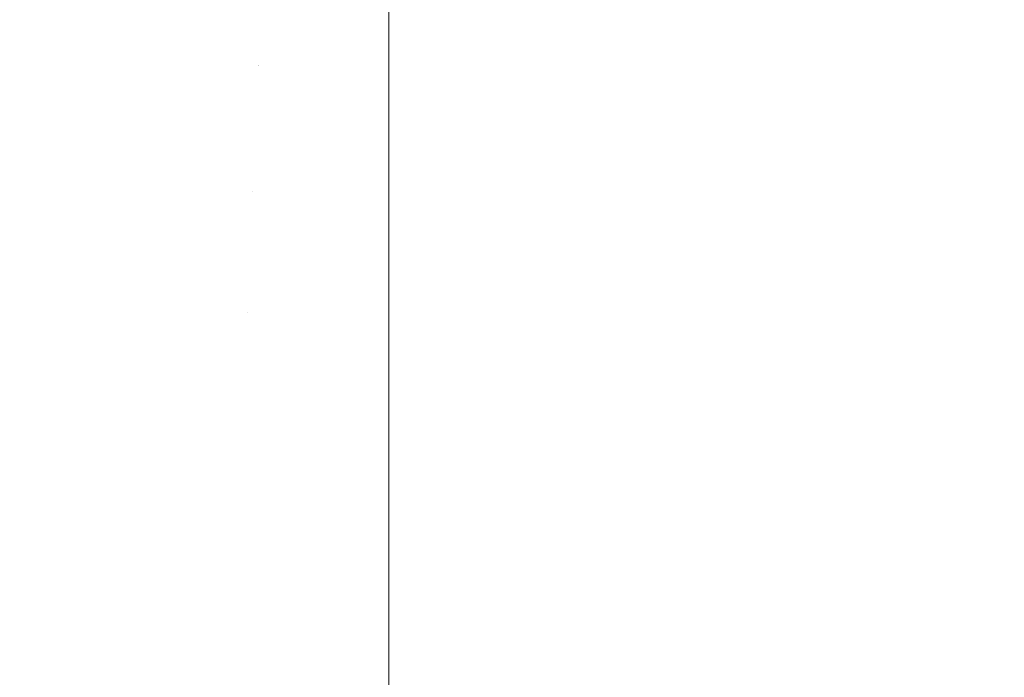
# Model space of a CAD drawing. Header units: centimetres. Extents: x -25.8 to 27.5, y 33.3 to 35.1.
# Tile 18 of 256: x -25.7014 to -25.6788, y 33.3553 to 33.3704. Entities that reach past the tile are written whole.
import ezdxf

# ---------------------------------------------------------------- set-up
doc = ezdxf.new("R2010")
doc.units = ezdxf.units.CM
doc.header["$LTSCALE"] = 2.54
doc.layers.add('Lucido design-1', color=7, linetype='Continuous')

# ---------------------------------------------------------------- blocks, each defined once
blk = doc.blocks.new('Gruppo-6-1')
at = {"color": 7, "linetype": 'Continuous', "lineweight": 9}
for points, invisible_edges in [([(-25.698968, 33.369527, 329.81554), (-25.701958, 33.369846, 329.81554), (-25.701585, 33.372757, 329.812713), (-25.698719, 33.372451, 329.812713)], 15), ([(-25.698968, 33.369527, 305.848777), (-25.701958, 33.369846, 305.848777), (-25.701585, 33.372757, 305.84595), (-25.698719, 33.372451, 305.84595)], 15), ([(-25.698708, 33.372574, 330.559644), (-25.701569, 33.372879, 330.559644), (-25.701956, 33.369861, 330.556718), (-25.698966, 33.369542, 330.556718)], 15), ([(-25.698708, 33.372574, 306.592881), (-25.701569, 33.372879, 306.592881), (-25.701956, 33.369861, 306.589955), (-25.698966, 33.369542, 306.589955)], 15), ([(-25.695837, 33.372391, 330.559644), (-25.698708, 33.372574, 330.559644), (-25.698966, 33.369542, 330.556718), (-25.695966, 33.369351, 330.556718)], 15), ([(-25.695837, 33.372391, 306.592881), (-25.698708, 33.372574, 306.592881), (-25.698966, 33.369542, 306.589955), (-25.695966, 33.369351, 306.589955)], 15), ([(-25.695967, 33.369336, 329.81554), (-25.698968, 33.369527, 329.81554), (-25.698719, 33.372451, 329.812713), (-25.695842, 33.372268, 329.812713)], 15), ([(-25.695967, 33.369336, 305.848777), (-25.698968, 33.369527, 305.848777), (-25.698719, 33.372451, 305.84595), (-25.695842, 33.372268, 305.84595)], 15), ([(-25.695837, 33.372391, 330.559644), (-25.695966, 33.369351, 330.556718), (-25.69296, 33.369287, 330.556718), (-25.69296, 33.370933, 330.558301)], 11), ([(-25.695837, 33.372391, 306.592881), (-25.695966, 33.369351, 306.589955), (-25.69296, 33.369287, 306.589955), (-25.69296, 33.370933, 306.591538)], 11), ([(-25.695967, 33.369336, 329.81554), (-25.695842, 33.372268, 329.812713), (-25.69296, 33.372207, 329.812713), (-25.69296, 33.369404, 329.815413)], 11), ([(-25.695967, 33.369336, 305.848777), (-25.695842, 33.372268, 305.84595), (-25.69296, 33.372207, 305.84595), (-25.69296, 33.369404, 305.84865)], 11), ([(27.40704, 33.372207, 329.812713), (27.40704, 33.369404, 329.815413), (-25.69296, 33.369404, 329.815413), (-25.69296, 33.372207, 329.812713)], 10), ([(27.40704, 33.372207, 305.84595), (27.40704, 33.369404, 305.84865), (-25.69296, 33.369404, 305.84865), (-25.69296, 33.372207, 305.84595)], 10), ([(27.40704, 33.369287, 330.556718), (27.40704, 33.370933, 330.558301), (-25.69296, 33.370933, 330.558301), (-25.69296, 33.369287, 330.556718)], 10), ([(27.40704, 33.369287, 306.589955), (27.40704, 33.370933, 306.591538), (-25.69296, 33.370933, 306.591538), (-25.69296, 33.369287, 306.589955)], 10), ([(-25.698966, 33.369542, 330.556718), (-25.701956, 33.369861, 330.556718), (-25.702326, 33.36697, 330.553668), (-25.699213, 33.366639, 330.553668)], 15), ([(-25.698966, 33.369542, 306.589955), (-25.701956, 33.369861, 306.589955), (-25.702326, 33.36697, 306.586905), (-25.699213, 33.366639, 306.586905)], 15), ([(-25.699207, 33.366718, 329.818488), (-25.702316, 33.367049, 329.818488), (-25.701958, 33.369846, 329.81554), (-25.698968, 33.369527, 329.81554)], 15), ([(-25.699207, 33.366718, 305.851725), (-25.702316, 33.367049, 305.851725), (-25.701958, 33.369846, 305.848777), (-25.698968, 33.369527, 305.848777)], 15), ([(-25.695966, 33.369351, 330.556718), (-25.698966, 33.369542, 330.556718), (-25.699213, 33.366639, 330.553668), (-25.69609, 33.36644, 330.553668)], 15), ([(-25.695966, 33.369351, 306.589955), (-25.698966, 33.369542, 306.589955), (-25.699213, 33.366639, 306.586905), (-25.69609, 33.36644, 306.586905)], 15), ([(-25.696086, 33.366519, 329.818488), (-25.699207, 33.366718, 329.818488), (-25.698968, 33.369527, 329.81554), (-25.695967, 33.369336, 329.81554)], 15), ([(-25.696086, 33.366519, 305.851725), (-25.699207, 33.366718, 305.851725), (-25.698968, 33.369527, 305.848777), (-25.695967, 33.369336, 305.848777)], 15), ([(-25.69296, 33.369404, 329.815413), (-25.69296, 33.369272, 329.81554), (-25.695967, 33.369336, 329.81554)], 10), ([(-25.69296, 33.369404, 305.84865), (-25.69296, 33.369272, 305.848777), (-25.695967, 33.369336, 305.848777)], 10), ([(-25.69296, 33.369272, 329.81554), (-25.69296, 33.369404, 329.815413), (27.40704, 33.369404, 329.815413), (27.40704, 33.369272, 329.81554)], 10), ([(-25.69296, 33.369272, 305.848777), (-25.69296, 33.369404, 305.84865), (27.40704, 33.369404, 305.84865), (27.40704, 33.369272, 305.848777)], 10), ([(-25.695966, 33.369351, 330.556718), (-25.69609, 33.36644, 330.553668), (-25.69296, 33.366373, 330.553668), (-25.69296, 33.367932, 330.5553)], 11), ([(-25.695966, 33.369351, 306.589955), (-25.69609, 33.36644, 306.586905), (-25.69296, 33.366373, 306.586905), (-25.69296, 33.367932, 306.588537)], 11), ([(-25.69296, 33.366452, 329.818488), (-25.696086, 33.366519, 329.818488), (-25.695967, 33.369336, 329.81554), (-25.69296, 33.369272, 329.81554)], 7), ([(-25.69296, 33.366452, 305.851725), (-25.696086, 33.366519, 305.851725), (-25.695967, 33.369336, 305.848777), (-25.69296, 33.369272, 305.848777)], 7), ([(-25.69296, 33.367932, 330.5553), (-25.69296, 33.369287, 330.556718), (-25.695966, 33.369351, 330.556718)], 10), ([(-25.69296, 33.367932, 306.588537), (-25.69296, 33.369287, 306.589955), (-25.695966, 33.369351, 306.589955)], 10), ([(-25.69296, 33.369287, 330.556718), (-25.69296, 33.367932, 330.5553), (27.40704, 33.367932, 330.5553), (27.40704, 33.369287, 330.556718)], 10), ([(-25.69296, 33.369287, 306.589955), (-25.69296, 33.367932, 306.588537), (27.40704, 33.367932, 306.588537), (27.40704, 33.369287, 306.589955)], 10), ([(27.40704, 33.369272, 329.81554), (27.40704, 33.366452, 329.818488), (-25.69296, 33.366452, 329.818488), (-25.69296, 33.369272, 329.81554)], 10), ([(27.40704, 33.369272, 305.848777), (27.40704, 33.366452, 305.851725), (-25.69296, 33.366452, 305.851725), (-25.69296, 33.369272, 305.848777)], 10), ([(27.40704, 33.366373, 330.553668), (27.40704, 33.367932, 330.5553), (-25.69296, 33.367932, 330.5553), (-25.69296, 33.366373, 330.553668)], 10), ([(27.40704, 33.366373, 306.586905), (27.40704, 33.367932, 306.588537), (-25.69296, 33.367932, 306.588537), (-25.69296, 33.366373, 306.586905)], 10), ([(-25.699213, 33.366639, 330.553668), (-25.702326, 33.36697, 330.553668), (-25.702679, 33.364213, 330.550502), (-25.699449, 33.363869, 330.550502)], 15), ([(-25.699213, 33.366639, 306.586905), (-25.702326, 33.36697, 306.586905), (-25.702679, 33.364213, 306.583739), (-25.699449, 33.363869, 306.583739)], 15), ([(-25.699436, 33.364028, 329.821552), (-25.702659, 33.364371, 329.821552), (-25.702316, 33.367049, 329.818488), (-25.699207, 33.366718, 329.818488)], 15), ([(-25.699436, 33.364028, 305.854789), (-25.702659, 33.364371, 305.854789), (-25.702316, 33.367049, 305.851725), (-25.699207, 33.366718, 305.851725)], 15), ([(-25.696201, 33.363821, 329.821552), (-25.699436, 33.364028, 329.821552), (-25.699207, 33.366718, 329.818488), (-25.696086, 33.366519, 329.818488)], 15), ([(-25.696201, 33.363821, 305.854789), (-25.699436, 33.364028, 305.854789), (-25.699207, 33.366718, 305.851725), (-25.696086, 33.366519, 305.851725)], 15), ([(-25.69609, 33.36644, 330.553668), (-25.699213, 33.366639, 330.553668), (-25.699449, 33.363869, 330.550502), (-25.696208, 33.363662, 330.550502)], 15), ([(-25.69609, 33.36644, 306.586905), (-25.699213, 33.366639, 306.586905), (-25.699449, 33.363869, 306.583739), (-25.696208, 33.363662, 306.583739)], 15), ([(-25.69609, 33.36644, 330.553668), (-25.696208, 33.363662, 330.550502), (-25.69296, 33.363593, 330.550502), (-25.69296, 33.365061, 330.552174)], 11), ([(-25.69609, 33.36644, 306.586905), (-25.696208, 33.363662, 306.583739), (-25.69296, 33.363593, 306.583739), (-25.69296, 33.365061, 306.585411)], 11), ([(-25.69296, 33.366386, 329.818564), (-25.69296, 33.363753, 329.821552), (-25.696201, 33.363821, 329.821552), (-25.696086, 33.366519, 329.818488)], 14), ([(-25.69296, 33.366386, 305.851801), (-25.69296, 33.363753, 305.854789), (-25.696201, 33.363821, 305.854789), (-25.696086, 33.366519, 305.851725)], 14), ([(-25.69296, 33.365061, 330.552174), (-25.69296, 33.366373, 330.553668), (-25.69609, 33.36644, 330.553668)], 10), ([(-25.69296, 33.365061, 306.585411), (-25.69296, 33.366373, 306.586905), (-25.69609, 33.36644, 306.586905)], 10), ([(-25.696086, 33.366519, 329.818488), (-25.69296, 33.366452, 329.818488), (-25.69296, 33.366386, 329.818564)], 9), ([(-25.696086, 33.366519, 305.851725), (-25.69296, 33.366452, 305.851725), (-25.69296, 33.366386, 305.851801)], 9), ([(27.40704, 33.366452, 329.818488), (27.40704, 33.366386, 329.818564), (-25.69296, 33.366386, 329.818564), (-25.69296, 33.366452, 329.818488)], 10), ([(27.40704, 33.366452, 305.851725), (27.40704, 33.366386, 305.851801), (-25.69296, 33.366386, 305.851801), (-25.69296, 33.366452, 305.851725)], 10), ([(-25.69296, 33.363753, 329.821552), (-25.69296, 33.366386, 329.818564), (27.40704, 33.366386, 329.818564), (27.40704, 33.363753, 329.821552)], 10), ([(-25.69296, 33.363753, 305.854789), (-25.69296, 33.366386, 305.851801), (27.40704, 33.366386, 305.851801), (27.40704, 33.363753, 305.854789)], 10), ([(-25.69296, 33.366373, 330.553668), (-25.69296, 33.365061, 330.552174), (27.40704, 33.365061, 330.552174), (27.40704, 33.366373, 330.553668)], 10), ([(-25.69296, 33.366373, 306.586905), (-25.69296, 33.365061, 306.585411), (27.40704, 33.365061, 306.585411), (27.40704, 33.366373, 306.586905)], 10), ([(27.40704, 33.363593, 330.550502), (27.40704, 33.365061, 330.552174), (-25.69296, 33.365061, 330.552174), (-25.69296, 33.363593, 330.550502)], 10), ([(27.40704, 33.363593, 306.583739), (27.40704, 33.365061, 306.585411), (-25.69296, 33.365061, 306.585411), (-25.69296, 33.363593, 306.583739)], 10), ([(-25.699449, 33.363869, 330.550502), (-25.702679, 33.364213, 330.550502), (-25.703015, 33.361593, 330.547225), (-25.699673, 33.361237, 330.547225)], 15), ([(-25.699449, 33.363869, 306.583739), (-25.702679, 33.364213, 306.583739), (-25.703015, 33.361593, 306.580462), (-25.699673, 33.361237, 306.580462)], 15), ([(-25.699654, 33.361462, 329.824726), (-25.702986, 33.361817, 329.824726), (-25.702659, 33.364371, 329.821552), (-25.699436, 33.364028, 329.821552)], 15), ([(-25.699654, 33.361462, 305.857963), (-25.702986, 33.361817, 305.857963), (-25.702659, 33.364371, 305.854789), (-25.699436, 33.364028, 305.854789)], 15), ([(-25.69631, 33.361249, 329.824726), (-25.699654, 33.361462, 329.824726), (-25.699436, 33.364028, 329.821552), (-25.696201, 33.363821, 329.821552)], 15), ([(-25.69631, 33.361249, 305.857963), (-25.699654, 33.361462, 305.857963), (-25.699436, 33.364028, 305.854789), (-25.696201, 33.363821, 305.854789)], 15), ([(-25.696208, 33.363662, 330.550502), (-25.699449, 33.363869, 330.550502), (-25.699673, 33.361237, 330.547225), (-25.69632, 33.361023, 330.547225)], 15), ([(-25.696208, 33.363662, 306.583739), (-25.699449, 33.363869, 306.583739), (-25.699673, 33.361237, 306.580462), (-25.69632, 33.361023, 306.580462)], 15), ([(-25.69296, 33.363513, 329.821847), (-25.69296, 33.361178, 329.824726), (-25.69631, 33.361249, 329.824726), (-25.696201, 33.363821, 329.821552)], 14), ([(-25.69296, 33.363513, 305.855084), (-25.69296, 33.361178, 305.857963), (-25.69631, 33.361249, 305.857963), (-25.696201, 33.363821, 305.854789)], 14), ([(-25.696201, 33.363821, 329.821552), (-25.69296, 33.363753, 329.821552), (-25.69296, 33.363513, 329.821847)], 9), ([(-25.696201, 33.363821, 305.854789), (-25.69296, 33.363753, 305.854789), (-25.69296, 33.363513, 305.855084)], 9), ([(27.40704, 33.363753, 329.821552), (27.40704, 33.363513, 329.821847), (-25.69296, 33.363513, 329.821847), (-25.69296, 33.363753, 329.821552)], 10), ([(27.40704, 33.363753, 305.854789), (27.40704, 33.363513, 305.855084), (-25.69296, 33.363513, 305.855084), (-25.69296, 33.363753, 305.854789)], 10), ([(-25.696208, 33.363662, 330.550502), (-25.69632, 33.361023, 330.547225), (-25.69296, 33.360952, 330.547225), (-25.69296, 33.362326, 330.54893)], 11), ([(-25.696208, 33.363662, 306.583739), (-25.69632, 33.361023, 306.580462), (-25.69296, 33.360952, 306.580462), (-25.69296, 33.362326, 306.582167)], 11), ([(-25.69296, 33.362326, 330.54893), (-25.69296, 33.363593, 330.550502), (-25.696208, 33.363662, 330.550502)], 10), ([(-25.69296, 33.362326, 306.582167), (-25.69296, 33.363593, 306.583739), (-25.696208, 33.363662, 306.583739)], 10), ([(-25.69296, 33.363593, 330.550502), (-25.69296, 33.362326, 330.54893), (27.40704, 33.362326, 330.54893), (27.40704, 33.363593, 330.550502)], 10), ([(-25.69296, 33.363593, 306.583739), (-25.69296, 33.362326, 306.582167), (27.40704, 33.362326, 306.582167), (27.40704, 33.363593, 306.583739)], 10), ([(-25.69296, 33.361178, 329.824726), (-25.69296, 33.363513, 329.821847), (27.40704, 33.363513, 329.821847), (27.40704, 33.361178, 329.824726)], 10), ([(-25.69296, 33.361178, 305.857963), (-25.69296, 33.363513, 305.855084), (27.40704, 33.363513, 305.855084), (27.40704, 33.361178, 305.857963)], 10), ([(27.40704, 33.360952, 330.547225), (27.40704, 33.362326, 330.54893), (-25.69296, 33.362326, 330.54893), (-25.69296, 33.360952, 330.547225)], 10), ([(27.40704, 33.360952, 306.580462), (27.40704, 33.362326, 306.582167), (-25.69296, 33.362326, 306.582167), (-25.69296, 33.360952, 306.580462)], 10), ([(-25.699861, 33.359026, 329.828006), (-25.703297, 33.359392, 329.828006), (-25.702986, 33.361817, 329.824726), (-25.699654, 33.361462, 329.824726)], 15), ([(-25.699861, 33.359026, 305.861242), (-25.703297, 33.359392, 305.861242), (-25.702986, 33.361817, 305.857963), (-25.699654, 33.361462, 305.857963)], 15), ([(-25.699673, 33.361237, 330.547225), (-25.703015, 33.361593, 330.547225), (-25.703332, 33.359115, 330.543844), (-25.699885, 33.358747, 330.543844)], 15), ([(-25.699673, 33.361237, 306.580462), (-25.703015, 33.361593, 306.580462), (-25.703332, 33.359115, 306.577081), (-25.699885, 33.358747, 306.577081)], 15), ([(-25.696414, 33.358806, 329.828006), (-25.699861, 33.359026, 329.828006), (-25.699654, 33.361462, 329.824726), (-25.69631, 33.361249, 329.824726)], 15), ([(-25.696414, 33.358806, 305.861242), (-25.699861, 33.359026, 305.861242), (-25.699654, 33.361462, 305.857963), (-25.69631, 33.361249, 305.857963)], 15), ([(-25.69632, 33.361023, 330.547225), (-25.699673, 33.361237, 330.547225), (-25.699885, 33.358747, 330.543844), (-25.696426, 33.358527, 330.543844)], 15), ([(-25.69632, 33.361023, 306.580462), (-25.699673, 33.361237, 306.580462), (-25.699885, 33.358747, 306.577081), (-25.696426, 33.358527, 306.577081)], 15), ([(-25.69296, 33.360786, 329.825252), (-25.69296, 33.358733, 329.828006), (-25.696414, 33.358806, 329.828006), (-25.69631, 33.361249, 329.824726)], 14), ([(-25.69296, 33.360786, 305.858489), (-25.69296, 33.358733, 305.861242), (-25.696414, 33.358806, 305.861242), (-25.69631, 33.361249, 305.857963)], 14), ([(-25.69631, 33.361249, 329.824726), (-25.69296, 33.361178, 329.824726), (-25.69296, 33.360786, 329.825252)], 9), ([(-25.69631, 33.361249, 305.857963), (-25.69296, 33.361178, 305.857963), (-25.69296, 33.360786, 305.858489)], 9), ([(-25.69296, 33.35973, 330.545572), (-25.69296, 33.360952, 330.547225), (-25.69632, 33.361023, 330.547225), (-25.696426, 33.358527, 330.543844)], 14), ([(-25.69296, 33.35973, 306.578809), (-25.69296, 33.360952, 306.580462), (-25.69632, 33.361023, 306.580462), (-25.696426, 33.358527, 306.577081)], 14), ([(27.40704, 33.361178, 329.824726), (27.40704, 33.360786, 329.825252), (-25.69296, 33.360786, 329.825252), (-25.69296, 33.361178, 329.824726)], 10), ([(27.40704, 33.361178, 305.857963), (27.40704, 33.360786, 305.858489), (-25.69296, 33.360786, 305.858489), (-25.69296, 33.361178, 305.857963)], 10), ([(-25.69296, 33.360952, 330.547225), (-25.69296, 33.35973, 330.545572), (27.40704, 33.35973, 330.545572), (27.40704, 33.360952, 330.547225)], 10), ([(-25.69296, 33.360952, 306.580462), (-25.69296, 33.35973, 306.578809), (27.40704, 33.35973, 306.578809), (27.40704, 33.360952, 306.580462)], 10), ([(-25.69296, 33.358733, 329.828006), (-25.69296, 33.360786, 329.825252), (27.40704, 33.360786, 329.825252), (27.40704, 33.358733, 329.828006)], 10), ([(-25.69296, 33.358733, 305.861242), (-25.69296, 33.360786, 305.858489), (27.40704, 33.360786, 305.858489), (27.40704, 33.358733, 305.861242)], 10), ([(-25.696426, 33.358527, 330.543844), (-25.69296, 33.358453, 330.543844), (-25.69296, 33.35973, 330.545572)], 9), ([(-25.696426, 33.358527, 306.577081), (-25.69296, 33.358453, 306.577081), (-25.69296, 33.35973, 306.578809)], 9), ([(27.40704, 33.358453, 330.543844), (27.40704, 33.35973, 330.545572), (-25.69296, 33.35973, 330.545572), (-25.69296, 33.358453, 330.543844)], 10), ([(27.40704, 33.358453, 306.577081), (27.40704, 33.35973, 306.578809), (-25.69296, 33.35973, 306.578809), (-25.69296, 33.358453, 306.577081)], 10), ([(-25.700057, 33.356724, 329.831386), (-25.70359, 33.3571, 329.831386), (-25.703297, 33.359392, 329.828006), (-25.699861, 33.359026, 329.828006)], 15), ([(-25.700057, 33.356724, 305.864622), (-25.70359, 33.3571, 305.864622), (-25.703297, 33.359392, 305.861242), (-25.699861, 33.359026, 305.861242)], 15), ([(-25.699885, 33.358747, 330.543844), (-25.703332, 33.359115, 330.543844), (-25.703631, 33.356782, 330.540363), (-25.700085, 33.356404, 330.540363)], 15), ([(-25.699885, 33.358747, 306.577081), (-25.703332, 33.359115, 306.577081), (-25.703631, 33.356782, 306.5736), (-25.700085, 33.356404, 306.5736)], 15), ([(-25.696512, 33.356498, 329.831386), (-25.700057, 33.356724, 329.831386), (-25.699861, 33.359026, 329.828006), (-25.696414, 33.358806, 329.828006)], 15), ([(-25.696512, 33.356498, 305.864622), (-25.700057, 33.356724, 305.864622), (-25.699861, 33.359026, 305.861242), (-25.696414, 33.358806, 305.861242)], 15), ([(-25.696426, 33.358527, 330.543844), (-25.699885, 33.358747, 330.543844), (-25.700085, 33.356404, 330.540363), (-25.696526, 33.356177, 330.540363)], 15), ([(-25.696426, 33.358527, 306.577081), (-25.699885, 33.358747, 306.577081), (-25.700085, 33.356404, 306.5736), (-25.696526, 33.356177, 306.5736)], 15), ([(-25.69296, 33.358209, 329.828772), (-25.69296, 33.356422, 329.831386), (-25.696512, 33.356498, 329.831386), (-25.696414, 33.358806, 329.828006)], 14), ([(-25.69296, 33.358209, 305.862009), (-25.69296, 33.356422, 305.864622), (-25.696512, 33.356498, 305.864622), (-25.696414, 33.358806, 305.861242)], 14), ([(-25.696414, 33.358806, 329.828006), (-25.69296, 33.358733, 329.828006), (-25.69296, 33.358209, 329.828772)], 9), ([(-25.696414, 33.358806, 305.861242), (-25.69296, 33.358733, 305.861242), (-25.69296, 33.358209, 305.862009)], 9), ([(27.40704, 33.358733, 329.828006), (27.40704, 33.358209, 329.828772), (-25.69296, 33.358209, 329.828772), (-25.69296, 33.358733, 329.828006)], 10), ([(27.40704, 33.358733, 305.861242), (27.40704, 33.358209, 305.862009), (-25.69296, 33.358209, 305.862009), (-25.69296, 33.358733, 305.861242)], 10), ([(-25.69296, 33.357279, 330.542107), (-25.69296, 33.358453, 330.543844), (-25.696426, 33.358527, 330.543844), (-25.696526, 33.356177, 330.540363)], 14), ([(-25.69296, 33.357279, 306.575344), (-25.69296, 33.358453, 306.577081), (-25.696426, 33.358527, 306.577081), (-25.696526, 33.356177, 306.5736)], 14), ([(-25.69296, 33.358453, 330.543844), (-25.69296, 33.357279, 330.542107), (27.40704, 33.357279, 330.542107), (27.40704, 33.358453, 330.543844)], 10), ([(-25.69296, 33.358453, 306.577081), (-25.69296, 33.357279, 306.575344), (27.40704, 33.357279, 306.575344), (27.40704, 33.358453, 306.577081)], 10), ([(-25.69296, 33.356422, 329.831386), (-25.69296, 33.358209, 329.828772), (27.40704, 33.358209, 329.828772), (27.40704, 33.356422, 329.831386)], 10), ([(-25.69296, 33.356422, 305.864622), (-25.69296, 33.358209, 305.862009), (27.40704, 33.358209, 305.862009), (27.40704, 33.356422, 305.864622)], 10), ([(-25.696526, 33.356177, 330.540363), (-25.69296, 33.356101, 330.540363), (-25.69296, 33.357279, 330.542107)], 9), ([(-25.696526, 33.356177, 306.5736), (-25.69296, 33.356101, 306.5736), (-25.69296, 33.357279, 306.575344)], 9), ([(27.40704, 33.356101, 330.540363), (27.40704, 33.357279, 330.542107), (-25.69296, 33.357279, 330.542107), (-25.69296, 33.356101, 330.540363)], 10), ([(27.40704, 33.356101, 306.5736), (27.40704, 33.357279, 306.575344), (-25.69296, 33.357279, 306.575344), (-25.69296, 33.356101, 306.5736)], 10), ([(-25.700242, 33.354559, 329.83486), (-25.703866, 33.354945, 329.83486), (-25.70359, 33.3571, 329.831386), (-25.700057, 33.356724, 329.831386)], 15), ([(-25.700242, 33.354559, 305.868097), (-25.703866, 33.354945, 305.868097), (-25.70359, 33.3571, 305.864622), (-25.700057, 33.356724, 305.864622)], 15), ([(-25.700085, 33.356404, 330.540363), (-25.703631, 33.356782, 330.540363), (-25.703911, 33.354598, 330.536791), (-25.700271, 33.35421, 330.536791)], 15), ([(-25.700085, 33.356404, 306.5736), (-25.703631, 33.356782, 306.5736), (-25.703911, 33.354598, 306.570028), (-25.700271, 33.35421, 306.570028)], 15), ([(-25.696604, 33.354327, 329.83486), (-25.700242, 33.354559, 329.83486), (-25.700057, 33.356724, 329.831386), (-25.696512, 33.356498, 329.831386)], 15), ([(-25.696604, 33.354327, 305.868097), (-25.700242, 33.354559, 305.868097), (-25.700057, 33.356724, 305.864622), (-25.696512, 33.356498, 305.864622)], 15), ([(-25.69296, 33.355788, 329.832401), (-25.69296, 33.35425, 329.83486), (-25.696604, 33.354327, 329.83486), (-25.696512, 33.356498, 329.831386)], 14), ([(-25.69296, 33.355788, 305.865638), (-25.69296, 33.35425, 305.868097), (-25.696604, 33.354327, 305.868097), (-25.696512, 33.356498, 305.864622)], 14), ([(-25.696512, 33.356498, 329.831386), (-25.69296, 33.356422, 329.831386), (-25.69296, 33.355788, 329.832401)], 9), ([(-25.696512, 33.356498, 305.864622), (-25.69296, 33.356422, 305.864622), (-25.69296, 33.355788, 305.865638)], 9), ([(-25.696526, 33.356177, 330.540363), (-25.700085, 33.356404, 330.540363), (-25.700271, 33.35421, 330.536791), (-25.696619, 33.353977, 330.536791)], 15), ([(-25.696526, 33.356177, 306.5736), (-25.700085, 33.356404, 306.5736), (-25.700271, 33.35421, 306.570028), (-25.696619, 33.353977, 306.570028)], 15), ([(27.40704, 33.356422, 329.831386), (27.40704, 33.355788, 329.832401), (-25.69296, 33.355788, 329.832401), (-25.69296, 33.356422, 329.831386)], 10), ([(27.40704, 33.356422, 305.864622), (27.40704, 33.355788, 305.865638), (-25.69296, 33.355788, 305.865638), (-25.69296, 33.356422, 305.864622)], 10), ([(-25.69296, 33.354978, 330.538541), (-25.69296, 33.356101, 330.540363), (-25.696526, 33.356177, 330.540363), (-25.696619, 33.353977, 330.536791)], 14), ([(-25.69296, 33.354978, 306.571778), (-25.69296, 33.356101, 306.5736), (-25.696526, 33.356177, 306.5736), (-25.696619, 33.353977, 306.570028)], 14), ([(-25.69296, 33.356101, 330.540363), (-25.69296, 33.354978, 330.538541), (27.40704, 33.354978, 330.538541), (27.40704, 33.356101, 330.540363)], 10), ([(-25.69296, 33.356101, 306.5736), (-25.69296, 33.354978, 306.571778), (27.40704, 33.354978, 306.571778), (27.40704, 33.356101, 306.5736)], 10), ([(-25.69296, 33.35425, 329.83486), (-25.69296, 33.355788, 329.832401), (27.40704, 33.355788, 329.832401), (27.40704, 33.35425, 329.83486)], 10), ([(-25.69296, 33.35425, 305.868097), (-25.69296, 33.355788, 305.865638), (27.40704, 33.355788, 305.865638), (27.40704, 33.35425, 305.868097)], 10)]:
    blk.add_3dface(points, dxfattribs=dict(at, invisible_edges=invisible_edges))

msp = doc.modelspace()

# ---------------------------------------------------------------- block references
at = {"layer": 'Lucido design-1', "color": 7}
msp.add_blockref('Gruppo-6-1', (0, 0), dxfattribs=at)

doc.saveas('drawing.dxf')
